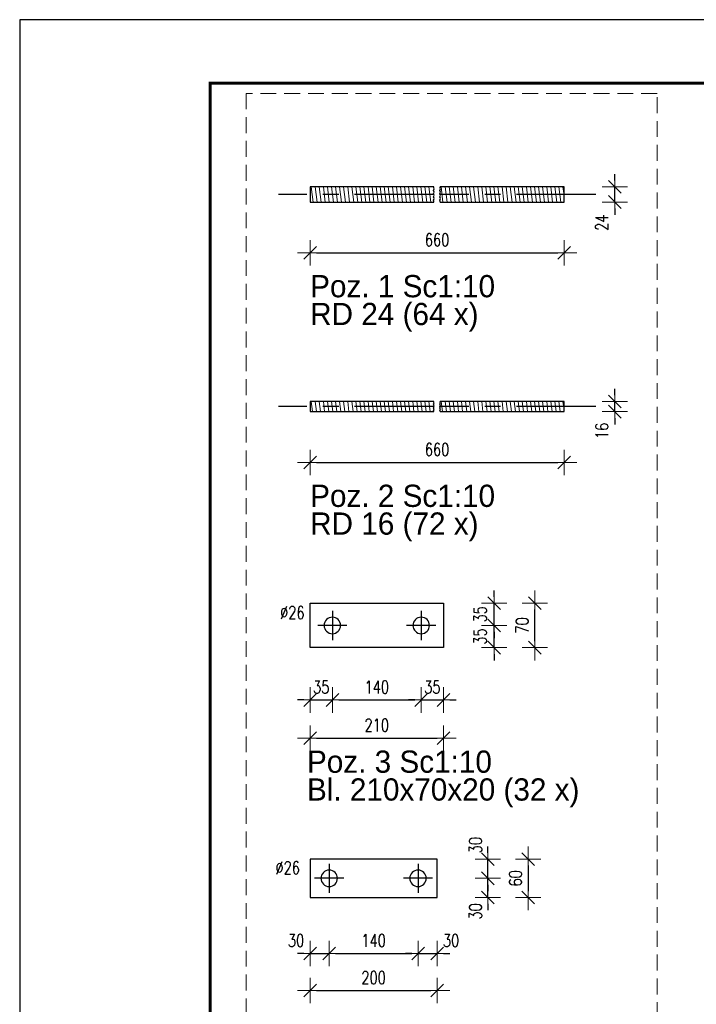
# Model space of a CAD drawing. Header units: millimetres. Extents: x 2268 to 2689, y 16092 to 16416.
# Tile 2 of 13: x 2268 to 2375, y 16234 to 16389. Entities that reach past the tile are written whole.
import ezdxf

# ---------------------------------------------------------------- set-up
doc = ezdxf.new("R2010")
doc.units = ezdxf.units.MM
doc.header["$LTSCALE"] = 10
doc.linetypes.add('HIDDEN', pattern=[0.375, 0.25, -0.125])
doc.linetypes.add('MITTE', pattern=[2, 1.25, -0.25, 0.25, -0.25])
doc.layers.get('Defpoints').update_dxf_attribs({"color": 1})
doc.layers.add('_FORMATKA', color=8, linetype='Continuous', plot=False)
for name, color, linetype, lineweight in [('_RAMKA', 7, 'Continuous', 35), ('PS_DIM', 4, 'Continuous', 13), ('PS_Hatch', 3, 'Continuous', 9), ('PS_Hidden', 2, 'HIDDEN', 9), ('PS_SOLID', 7, 'Continuous', 30)]:
    doc.layers.add(name, color=color, linetype=linetype, lineweight=lineweight)
for name, color, linetype in [('PS_MID', 5, 'MITTE'), ('PS_PLATE', 1, 'Continuous'), ('PS_SHAPE', 3, 'Continuous')]:
    doc.layers.add(name, color=color, linetype=linetype)
doc.styles.add('simplex', font='simplex.shx', dxfattribs={"width": 0.75})
doc.dimstyles.new('1-10_DS1-LS10', dxfattribs={"dimtxt": 2, "dimasz": 1, "dimexe": 2, "dimexo": 5, "dimgap": 1, "dimtad": 1, "dimdec": 0, "dimlfac": 10, "dimtxsty": 'simplex', "dimblk": 'dimznak', "dimcen": 2, "dimse1": 1, "dimse2": 1, "dimclrt": 3, "dimadec": 1, "dimazin": 0, "dimtfac": 1, "dimtdec": 0, "dimtix": 1, "dimtmove": 2, "dimatfit": 3, "dimldrblk": 'dim-grot', "dimfxl": 1, "dimarcsym": 0})
doc.dimstyles.new('1_10_PRZ', dxfattribs={"dimtxt": 2, "dimasz": 1, "dimexe": 2, "dimexo": 5, "dimgap": 1, "dimtad": 1, "dimdec": 0, "dimlfac": 10, "dimtxsty": 'simplex', "dimblk": 'dimznak', "dimcen": 2, "dimse1": 1, "dimse2": 1, "dimclrt": 3, "dimadec": 1, "dimazin": 0, "dimtfac": 1, "dimtdec": 0, "dimtix": 1, "dimtmove": 2, "dimatfit": 3, "dimldrblk": 'dim-grot', "dimfxl": 1, "dimarcsym": 0})
doc.dimstyles.new('1_10_PRZ_DS1-LS10', dxfattribs={"dimtxt": 2, "dimasz": 1, "dimexe": 2, "dimexo": 5, "dimgap": 1, "dimtad": 1, "dimdec": 0, "dimlfac": 10, "dimtxsty": 'simplex', "dimblk": 'dimznak', "dimcen": 2, "dimse1": 1, "dimse2": 1, "dimclrt": 3, "dimadec": 1, "dimazin": 0, "dimtfac": 1, "dimtdec": 0, "dimtix": 1, "dimtmove": 2, "dimatfit": 3, "dimldrblk": 'dim-grot', "dimfxl": 1, "dimarcsym": 0})

# ---------------------------------------------------------------- blocks, each defined once
blk = doc.blocks.new('dimznak')
at = {"color": 0}
for points in [[(0, 2), (0, -2)], [(-2, 0), (2, 0)]]:
    blk.add_lwpolyline(points, dxfattribs=at)
at = {"color": 2}
blk.add_lwpolyline([(1, 1), (-1, -1)], dxfattribs=at)
blk = doc.blocks.new('*D6')
at = {"layer": 'Defpoints', "color": 0, "transparency": 16777216}
for p in [(2314.07, 16360.22), (2354.07, 16360.22), (2354.07, 16352.22)]:
    blk.add_point(p, dxfattribs=at)
at = {"layer": 'PS_DIM', "color": 0, "lineweight": -2, "transparency": 16777216}
blk.add_line((2315.07, 16352.22), (2353.07, 16352.22), dxfattribs=at)
at = {"layer": 'PS_DIM', "color": 0, "lineweight": -2, "transparency": 16777216, "rotation": 180}
blk.add_blockref('dimznak', (2314.07, 16352.22), dxfattribs=at)
at = {"layer": 'PS_DIM', "color": 0, "lineweight": -2, "transparency": 16777216}
blk.add_blockref('dimznak', (2354.07, 16352.22), dxfattribs=at)
at = {"layer": 'PS_DIM', "color": 3, "transparency": 16777216, "insert": (2334.07, 16354.26), "char_height": 2, "attachment_point": 5, "style": 'simplex'}
blk.add_mtext('660', dxfattribs=at)
blk = doc.blocks.new('dim-grot')
blk.add_hatch(color=256).paths.add_polyline_path([(0, 0), (-2, 0.5), (-2, -0.5)])
blk.add_lwpolyline([(0, 0), (-2, 0.5), (-2, -0.5), (0, 0)])
blk = doc.blocks.new('*D7')
at = {"layer": 'Defpoints', "color": 0, "transparency": 16777216}
for p in [(2354.07, 16362.61), (2362.07, 16362.61), (2354.07, 16360.22)]:
    blk.add_point(p, dxfattribs=at)
at = {"layer": 'PS_DIM', "color": 0, "lineweight": -2, "transparency": 16777216}
for p, q in [((2362.07, 16363.61), (2362.07, 16364.61)), ((2362.07, 16360.22), (2362.07, 16362.61)), ((2362.07, 16359.22), (2362.07, 16358.22))]:
    blk.add_line(p, q, dxfattribs=at)
for p, rotation in [((2362.07, 16362.61), 270), ((2362.07, 16360.22), 90)]:
    blk.add_blockref('dimznak', p, dxfattribs=dict(at, rotation=rotation))
at = {"layer": 'PS_DIM', "color": 3, "transparency": 16777216, "insert": (2360.03, 16356.97), "char_height": 2, "attachment_point": 5, "rotation": 90, "style": 'simplex'}
blk.add_mtext('24', dxfattribs=at)
blk = doc.blocks.new('*D8')
at = {"layer": 'Defpoints', "color": 0, "transparency": 16777216}
for p in [(2314.07, 16327.21), (2354.07, 16327.21), (2354.07, 16319.21)]:
    blk.add_point(p, dxfattribs=at)
at = {"layer": 'PS_DIM', "color": 0, "lineweight": -2, "transparency": 16777216}
blk.add_line((2315.07, 16319.21), (2353.07, 16319.21), dxfattribs=at)
at = {"layer": 'PS_DIM', "color": 0, "lineweight": -2, "transparency": 16777216, "rotation": 180}
blk.add_blockref('dimznak', (2314.07, 16319.21), dxfattribs=at)
at = {"layer": 'PS_DIM', "color": 0, "lineweight": -2, "transparency": 16777216}
blk.add_blockref('dimznak', (2354.07, 16319.21), dxfattribs=at)
at = {"layer": 'PS_DIM', "color": 3, "transparency": 16777216, "insert": (2334.07, 16321.25), "char_height": 2, "attachment_point": 5, "style": 'simplex'}
blk.add_mtext('660', dxfattribs=at)
blk = doc.blocks.new('*D9')
at = {"layer": 'Defpoints', "color": 0, "transparency": 16777216}
for p in [(2354.07, 16328.81), (2362.07, 16328.81), (2354.07, 16327.21)]:
    blk.add_point(p, dxfattribs=at)
at = {"layer": 'PS_DIM', "color": 0, "lineweight": -2, "transparency": 16777216}
for p, q in [((2362.07, 16329.81), (2362.07, 16330.81)), ((2362.07, 16327.21), (2362.07, 16328.81)), ((2362.07, 16326.21), (2362.07, 16325.21))]:
    blk.add_line(p, q, dxfattribs=at)
for p, rotation in [((2362.07, 16328.81), 270), ((2362.07, 16327.21), 90)]:
    blk.add_blockref('dimznak', p, dxfattribs=dict(at, rotation=rotation))
at = {"layer": 'PS_DIM', "color": 3, "transparency": 16777216, "insert": (2360.03, 16324.18), "char_height": 2, "attachment_point": 5, "rotation": 90, "style": 'simplex'}
blk.add_mtext('16', dxfattribs=at)
blk = doc.blocks.new('*D10')
at = {"layer": 'Defpoints', "color": 0, "transparency": 16777216}
for p in [(2314.07, 16290.05), (2335.07, 16290.05), (2335.07, 16275.81)]:
    blk.add_point(p, dxfattribs=at)
at = {"layer": 'PS_DIM', "color": 0, "lineweight": -2, "transparency": 16777216}
blk.add_line((2315.07, 16275.81), (2334.07, 16275.81), dxfattribs=at)
at = {"layer": 'PS_DIM', "color": 0, "lineweight": -2, "transparency": 16777216, "rotation": 180}
blk.add_blockref('dimznak', (2314.07, 16275.81), dxfattribs=at)
at = {"layer": 'PS_DIM', "color": 0, "lineweight": -2, "transparency": 16777216}
blk.add_blockref('dimznak', (2335.07, 16275.81), dxfattribs=at)
at = {"layer": 'PS_DIM', "color": 3, "transparency": 16777216, "insert": (2324.57, 16277.85), "char_height": 2, "attachment_point": 5, "style": 'simplex'}
blk.add_mtext('210', dxfattribs=at)
blk = doc.blocks.new('*D11')
at = {"layer": 'Defpoints', "color": 0, "transparency": 16777216}
for p in [(2314.07, 16297.05), (2317.57, 16293.55), (2317.57, 16281.81)]:
    blk.add_point(p, dxfattribs=at)
at = {"layer": 'PS_DIM', "color": 0, "lineweight": -2, "transparency": 16777216}
for p, q in [((2313.07, 16281.81), (2312.07, 16281.81)), ((2314.07, 16281.81), (2317.57, 16281.81)), ((2318.57, 16281.81), (2319.57, 16281.81))]:
    blk.add_line(p, q, dxfattribs=at)
blk.add_blockref('dimznak', (2314.07, 16281.81), dxfattribs=at)
at = {"layer": 'PS_DIM', "color": 0, "lineweight": -2, "transparency": 16777216, "rotation": 180}
blk.add_blockref('dimznak', (2317.57, 16281.81), dxfattribs=at)
at = {"layer": 'PS_DIM', "color": 3, "transparency": 16777216, "insert": (2315.82, 16283.85), "char_height": 2, "attachment_point": 5, "style": 'simplex'}
blk.add_mtext('35', dxfattribs=at)
blk = doc.blocks.new('*D12')
at = {"layer": 'Defpoints', "color": 0, "transparency": 16777216}
for p in [(2317.57, 16293.55), (2331.57, 16293.55), (2331.57, 16281.81)]:
    blk.add_point(p, dxfattribs=at)
at = {"layer": 'PS_DIM', "color": 0, "lineweight": -2, "transparency": 16777216}
blk.add_line((2318.57, 16281.81), (2330.57, 16281.81), dxfattribs=at)
at = {"layer": 'PS_DIM', "color": 0, "lineweight": -2, "transparency": 16777216, "rotation": 180}
blk.add_blockref('dimznak', (2317.57, 16281.81), dxfattribs=at)
at = {"layer": 'PS_DIM', "color": 0, "lineweight": -2, "transparency": 16777216}
blk.add_blockref('dimznak', (2331.57, 16281.81), dxfattribs=at)
at = {"layer": 'PS_DIM', "color": 3, "transparency": 16777216, "insert": (2324.57, 16283.85), "char_height": 2, "attachment_point": 5, "style": 'simplex'}
blk.add_mtext('140', dxfattribs=at)
blk = doc.blocks.new('*D13')
at = {"layer": 'Defpoints', "color": 0, "transparency": 16777216}
for p in [(2335.07, 16297.05), (2331.57, 16293.55), (2335.07, 16281.81)]:
    blk.add_point(p, dxfattribs=at)
at = {"layer": 'PS_DIM', "color": 0, "lineweight": -2, "transparency": 16777216}
for p, q in [((2330.57, 16281.81), (2329.57, 16281.81)), ((2331.57, 16281.81), (2335.07, 16281.81)), ((2336.07, 16281.81), (2337.07, 16281.81))]:
    blk.add_line(p, q, dxfattribs=at)
blk.add_blockref('dimznak', (2331.57, 16281.81), dxfattribs=at)
at = {"layer": 'PS_DIM', "color": 0, "lineweight": -2, "transparency": 16777216, "rotation": 180}
blk.add_blockref('dimznak', (2335.07, 16281.81), dxfattribs=at)
at = {"layer": 'PS_DIM', "color": 3, "transparency": 16777216, "insert": (2333.32, 16283.85), "char_height": 2, "attachment_point": 5, "style": 'simplex'}
blk.add_mtext('35', dxfattribs=at)
blk = doc.blocks.new('*D14')
at = {"layer": 'Defpoints', "color": 0, "transparency": 16777216}
for p in [(2331.57, 16293.55), (2343.07, 16293.55), (2335.07, 16290.05)]:
    blk.add_point(p, dxfattribs=at)
at = {"layer": 'PS_DIM', "color": 0, "lineweight": -2, "transparency": 16777216}
for p, q in [((2343.07, 16294.55), (2343.07, 16295.55)), ((2343.07, 16290.05), (2343.07, 16293.55)), ((2343.07, 16289.05), (2343.07, 16288.05))]:
    blk.add_line(p, q, dxfattribs=at)
for p, rotation in [((2343.07, 16293.55), 270), ((2343.07, 16290.05), 90)]:
    blk.add_blockref('dimznak', p, dxfattribs=dict(at, rotation=rotation))
at = {"layer": 'PS_DIM', "color": 3, "transparency": 16777216, "insert": (2340.86, 16291.8), "char_height": 2, "attachment_point": 5, "rotation": 90, "style": 'simplex'}
blk.add_mtext('35', dxfattribs=at)
blk = doc.blocks.new('*D15')
at = {"layer": 'Defpoints', "color": 0, "transparency": 16777216}
for p in [(2335.07, 16297.05), (2343.07, 16297.05), (2331.57, 16293.55)]:
    blk.add_point(p, dxfattribs=at)
at = {"layer": 'PS_DIM', "color": 0, "lineweight": -2, "transparency": 16777216}
for p, q in [((2343.07, 16298.05), (2343.07, 16299.05)), ((2343.07, 16293.55), (2343.07, 16297.05)), ((2343.07, 16292.55), (2343.07, 16291.55))]:
    blk.add_line(p, q, dxfattribs=at)
for p, rotation in [((2343.07, 16297.05), 270), ((2343.07, 16293.55), 90)]:
    blk.add_blockref('dimznak', p, dxfattribs=dict(at, rotation=rotation))
at = {"layer": 'PS_DIM', "color": 3, "transparency": 16777216, "insert": (2340.86, 16295.3), "char_height": 2, "attachment_point": 5, "rotation": 90, "style": 'simplex'}
blk.add_mtext('35', dxfattribs=at)
blk = doc.blocks.new('*D16')
at = {"layer": 'Defpoints', "color": 0, "transparency": 16777216}
for p in [(2314.07, 16250.73), (2334.07, 16250.73), (2334.07, 16236.05)]:
    blk.add_point(p, dxfattribs=at)
at = {"layer": 'PS_DIM', "color": 0, "lineweight": -2, "transparency": 16777216}
blk.add_line((2315.07, 16236.05), (2333.07, 16236.05), dxfattribs=at)
at = {"layer": 'PS_DIM', "color": 0, "lineweight": -2, "transparency": 16777216, "rotation": 180}
blk.add_blockref('dimznak', (2314.07, 16236.05), dxfattribs=at)
at = {"layer": 'PS_DIM', "color": 0, "lineweight": -2, "transparency": 16777216}
blk.add_blockref('dimznak', (2334.07, 16236.05), dxfattribs=at)
at = {"layer": 'PS_DIM', "color": 3, "transparency": 16777216, "insert": (2324.07, 16238.09), "char_height": 2, "attachment_point": 5, "style": 'simplex'}
blk.add_mtext('200', dxfattribs=at)
blk = doc.blocks.new('*D17')
at = {"layer": 'Defpoints', "color": 0, "transparency": 16777216}
for p in [(2314.07, 16256.73), (2317.07, 16253.73), (2317.07, 16241.89)]:
    blk.add_point(p, dxfattribs=at)
at = {"layer": 'PS_DIM', "color": 0, "lineweight": -2, "transparency": 16777216}
for p, q in [((2313.07, 16241.89), (2312.07, 16241.89)), ((2314.07, 16241.89), (2317.07, 16241.89)), ((2318.07, 16241.89), (2319.07, 16241.89))]:
    blk.add_line(p, q, dxfattribs=at)
blk.add_blockref('dimznak', (2314.07, 16241.89), dxfattribs=at)
at = {"layer": 'PS_DIM', "color": 0, "lineweight": -2, "transparency": 16777216, "rotation": 180}
blk.add_blockref('dimznak', (2317.07, 16241.89), dxfattribs=at)
at = {"layer": 'PS_DIM', "color": 3, "transparency": 16777216, "insert": (2311.85, 16243.93), "char_height": 2, "attachment_point": 5, "style": 'simplex'}
blk.add_mtext('30', dxfattribs=at)
blk = doc.blocks.new('*D18')
at = {"layer": 'Defpoints', "color": 0, "transparency": 16777216}
for p in [(2317.07, 16253.73), (2331.07, 16253.73), (2331.07, 16241.89)]:
    blk.add_point(p, dxfattribs=at)
at = {"layer": 'PS_DIM', "color": 0, "lineweight": -2, "transparency": 16777216}
blk.add_line((2318.07, 16241.89), (2330.07, 16241.89), dxfattribs=at)
at = {"layer": 'PS_DIM', "color": 0, "lineweight": -2, "transparency": 16777216, "rotation": 180}
blk.add_blockref('dimznak', (2317.07, 16241.89), dxfattribs=at)
at = {"layer": 'PS_DIM', "color": 0, "lineweight": -2, "transparency": 16777216}
blk.add_blockref('dimznak', (2331.07, 16241.89), dxfattribs=at)
at = {"layer": 'PS_DIM', "color": 3, "transparency": 16777216, "insert": (2324.07, 16243.93), "char_height": 2, "attachment_point": 5, "style": 'simplex'}
blk.add_mtext('140', dxfattribs=at)
blk = doc.blocks.new('*D19')
at = {"layer": 'Defpoints', "color": 0, "transparency": 16777216}
for p in [(2334.07, 16256.73), (2331.07, 16253.73), (2334.07, 16241.89)]:
    blk.add_point(p, dxfattribs=at)
at = {"layer": 'PS_DIM', "color": 0, "lineweight": -2, "transparency": 16777216}
for p, q in [((2330.07, 16241.89), (2329.07, 16241.89)), ((2331.07, 16241.89), (2334.07, 16241.89)), ((2335.07, 16241.89), (2336.07, 16241.89))]:
    blk.add_line(p, q, dxfattribs=at)
blk.add_blockref('dimznak', (2331.07, 16241.89), dxfattribs=at)
at = {"layer": 'PS_DIM', "color": 0, "lineweight": -2, "transparency": 16777216, "rotation": 180}
blk.add_blockref('dimznak', (2334.07, 16241.89), dxfattribs=at)
at = {"layer": 'PS_DIM', "color": 3, "transparency": 16777216, "insert": (2336.28, 16243.93), "char_height": 2, "attachment_point": 5, "style": 'simplex'}
blk.add_mtext('30', dxfattribs=at)
blk = doc.blocks.new('*D20')
at = {"layer": 'Defpoints', "color": 0, "transparency": 16777216}
for p in [(2331.07, 16253.73), (2342.07, 16253.73), (2334.07, 16250.73)]:
    blk.add_point(p, dxfattribs=at)
at = {"layer": 'PS_DIM', "color": 0, "lineweight": -2, "transparency": 16777216}
for p, q in [((2342.07, 16254.73), (2342.07, 16255.73)), ((2342.07, 16250.73), (2342.07, 16253.73)), ((2342.07, 16249.73), (2342.07, 16248.73))]:
    blk.add_line(p, q, dxfattribs=at)
for p, rotation in [((2342.07, 16253.73), 270), ((2342.07, 16250.73), 90)]:
    blk.add_blockref('dimznak', p, dxfattribs=dict(at, rotation=rotation))
at = {"layer": 'PS_DIM', "color": 3, "transparency": 16777216, "insert": (2340.12, 16248.52), "char_height": 2, "attachment_point": 5, "rotation": 90, "style": 'simplex'}
blk.add_mtext('30', dxfattribs=at)
blk = doc.blocks.new('*D21')
at = {"layer": 'Defpoints', "color": 0, "transparency": 16777216}
for p in [(2334.07, 16256.73), (2342.07, 16256.73), (2331.07, 16253.73)]:
    blk.add_point(p, dxfattribs=at)
at = {"layer": 'PS_DIM', "color": 0, "lineweight": -2, "transparency": 16777216}
for p, q in [((2342.07, 16257.73), (2342.07, 16258.73)), ((2342.07, 16253.73), (2342.07, 16256.73)), ((2342.07, 16252.73), (2342.07, 16251.73))]:
    blk.add_line(p, q, dxfattribs=at)
for p, rotation in [((2342.07, 16256.73), 270), ((2342.07, 16253.73), 90)]:
    blk.add_blockref('dimznak', p, dxfattribs=dict(at, rotation=rotation))
at = {"layer": 'PS_DIM', "color": 3, "transparency": 16777216, "insert": (2340.12, 16258.95), "char_height": 2, "attachment_point": 5, "rotation": 90, "style": 'simplex'}
blk.add_mtext('30', dxfattribs=at)
blk = doc.blocks.new('*D40')
at = {"layer": 'Defpoints', "color": 0, "transparency": 16777216}
for p in [(2335.07, 16297.05), (2349.47, 16297.05), (2335.07, 16290.05)]:
    blk.add_point(p, dxfattribs=at)
at = {"layer": 'PS_DIM', "color": 0, "lineweight": -2, "transparency": 16777216}
blk.add_line((2349.47, 16291.05), (2349.47, 16296.05), dxfattribs=at)
for p, rotation in [((2349.47, 16297.05), 90), ((2349.47, 16290.05), 270)]:
    blk.add_blockref('dimznak', p, dxfattribs=dict(at, rotation=rotation))
at = {"layer": 'PS_DIM', "color": 3, "transparency": 16777216, "insert": (2347.47, 16293.55), "char_height": 2, "attachment_point": 5, "rotation": 90, "style": 'simplex'}
blk.add_mtext('70', dxfattribs=at)
blk = doc.blocks.new('*D41')
at = {"layer": 'Defpoints', "color": 0, "transparency": 16777216}
for p in [(2334.07, 16256.73), (2334.07, 16250.73), (2348.43, 16250.73)]:
    blk.add_point(p, dxfattribs=at)
at = {"layer": 'PS_DIM', "color": 0, "lineweight": -2, "transparency": 16777216}
blk.add_line((2348.43, 16255.73), (2348.43, 16251.73), dxfattribs=at)
for p, rotation in [((2348.43, 16256.73), 90), ((2348.43, 16250.73), 270)]:
    blk.add_blockref('dimznak', p, dxfattribs=dict(at, rotation=rotation))
at = {"layer": 'PS_DIM', "color": 3, "transparency": 16777216, "insert": (2346.43, 16253.73), "char_height": 2, "attachment_point": 5, "rotation": 90, "style": 'simplex'}
blk.add_mtext('60', dxfattribs=at)
blk = doc.blocks.new('*X43')
at = {"color": 0}
for s, p in [('Poz. 3 Sc1:10', (2314.1, 16263, 0.8)), ('Bl. 210x70x20 (32 x)', (2314.1, 16258.62, 0.8))]:
    blk.add_text(s, height=3.5, dxfattribs=at).set_placement(p)
blk = doc.blocks.new('*X85')
at = {"color": 1}
for p, q in [((2333.57, 16362.44), (2333.57, 16362.61)), ((2334.57, 16362.44), (2334.57, 16362.61)), ((2333.51, 16362.05), (2333.62, 16362.31)), ((2333.62, 16361.79), (2333.51, 16362.05)), ((2333.51, 16361.53), (2333.62, 16361.79)), ((2333.62, 16361.27), (2333.51, 16361.53)), ((2333.51, 16361.01), (2333.62, 16361.27)), ((2333.62, 16360.75), (2333.51, 16361.01)), ((2333.62, 16362.31), (2333.57, 16362.44)), ((2334.51, 16362.05), (2334.62, 16362.31)), ((2334.62, 16361.79), (2334.51, 16362.05)), ((2334.51, 16361.53), (2334.62, 16361.79)), ((2334.62, 16361.27), (2334.51, 16361.53)), ((2334.51, 16361.01), (2334.62, 16361.27)), ((2334.62, 16360.75), (2334.51, 16361.01)), ((2334.62, 16362.31), (2334.57, 16362.44)), ((2333.51, 16360.49), (2333.62, 16360.75)), ((2333.57, 16360.36), (2333.51, 16360.49)), ((2333.57, 16360.21), (2333.57, 16360.36)), ((2334.51, 16360.49), (2334.62, 16360.75)), ((2334.57, 16360.36), (2334.51, 16360.49)), ((2334.57, 16360.21), (2334.57, 16360.36))]:
    blk.add_line(p, q, dxfattribs=at)
at = {"layer": 'PS_MID', "color": 5, "linetype": 'MITTE'}
for p, q in [((2333.57, 16361.41), (2309.07, 16361.41)), ((2359.07, 16361.41), (2334.57, 16361.41))]:
    blk.add_line(p, q, dxfattribs=at)
at = {"layer": 'PS_SOLID', "color": 7, "linetype": 'Continuous'}
for p, q in [((2333.57, 16362.61), (2314.07, 16362.61)), ((2314.07, 16362.61), (2314.07, 16362.58)), ((2314.07, 16362.58), (2314.07, 16362.49)), ((2314.07, 16362.49), (2314.07, 16362.36)), ((2354.07, 16362.61), (2334.57, 16362.61)), ((2354.07, 16362.58), (2354.07, 16362.61)), ((2354.07, 16362.49), (2354.07, 16362.58)), ((2354.07, 16362.36), (2354.07, 16362.49)), ((2314.07, 16362.36), (2314.07, 16362.2)), ((2314.07, 16362.2), (2314.07, 16362)), ((2314.07, 16362), (2314.07, 16361.77)), ((2314.07, 16361.77), (2314.07, 16361.54)), ((2314.07, 16361.54), (2314.07, 16361.29)), ((2314.07, 16361.29), (2314.07, 16361.05)), ((2314.07, 16361.05), (2314.07, 16360.83)), ((2354.07, 16362.2), (2354.07, 16362.36)), ((2354.07, 16362), (2354.07, 16362.2)), ((2354.07, 16361.77), (2354.07, 16362)), ((2354.07, 16361.54), (2354.07, 16361.77)), ((2354.07, 16361.29), (2354.07, 16361.54)), ((2354.07, 16361.05), (2354.07, 16361.29)), ((2354.07, 16360.83), (2354.07, 16361.05)), ((2314.07, 16360.83), (2314.07, 16360.63)), ((2314.07, 16360.63), (2314.07, 16360.46)), ((2314.07, 16360.46), (2314.07, 16360.34)), ((2314.07, 16360.34), (2314.07, 16360.25)), ((2314.07, 16360.25), (2314.07, 16360.22)), ((2314.07, 16360.22), (2333.57, 16360.22)), ((2334.57, 16360.22), (2354.07, 16360.22)), ((2354.07, 16360.63), (2354.07, 16360.83)), ((2354.07, 16360.46), (2354.07, 16360.63)), ((2354.07, 16360.34), (2354.07, 16360.46)), ((2354.07, 16360.25), (2354.07, 16360.34)), ((2354.07, 16360.22), (2354.07, 16360.25))]:
    blk.add_line(p, q, dxfattribs=at)
blk = doc.blocks.new('*X86')
at = {"color": 0}
for s, p in [('Poz. 1 Sc1:10', (2314.07, 16345.22)), ('RD 24 (64 x)', (2314.07, 16340.84))]:
    blk.add_text(s, height=3.5, dxfattribs=at).set_placement(p)
blk = doc.blocks.new('*X87')
at = {"color": 1}
for p, q in [((2333.53, 16328.43), (2333.6, 16328.61)), ((2333.6, 16328.26), (2333.53, 16328.43)), ((2333.57, 16328.69), (2333.57, 16328.81)), ((2333.6, 16328.61), (2333.57, 16328.69)), ((2334.53, 16328.43), (2334.6, 16328.61)), ((2334.6, 16328.26), (2334.53, 16328.43)), ((2334.57, 16328.69), (2334.57, 16328.81)), ((2334.6, 16328.61), (2334.57, 16328.69)), ((2333.53, 16328.08), (2333.6, 16328.26)), ((2333.6, 16327.91), (2333.53, 16328.08)), ((2333.53, 16327.74), (2333.6, 16327.91)), ((2333.6, 16327.56), (2333.53, 16327.74)), ((2333.53, 16327.39), (2333.6, 16327.56)), ((2333.57, 16327.3), (2333.53, 16327.39)), ((2333.57, 16327.21), (2333.57, 16327.3)), ((2334.53, 16328.08), (2334.6, 16328.26)), ((2334.6, 16327.91), (2334.53, 16328.08)), ((2334.53, 16327.74), (2334.6, 16327.91)), ((2334.6, 16327.56), (2334.53, 16327.74)), ((2334.53, 16327.39), (2334.6, 16327.56)), ((2334.57, 16327.3), (2334.53, 16327.39)), ((2334.57, 16327.21), (2334.57, 16327.3))]:
    blk.add_line(p, q, dxfattribs=at)
at = {"layer": 'PS_MID', "color": 5, "linetype": 'MITTE'}
for p, q in [((2333.57, 16328.01), (2309.07, 16328.01)), ((2359.07, 16328.01), (2334.57, 16328.01))]:
    blk.add_line(p, q, dxfattribs=at)
at = {"layer": 'PS_SOLID', "color": 7, "linetype": 'Continuous'}
for p, q in [((2333.57, 16328.81), (2314.07, 16328.81)), ((2314.07, 16328.81), (2314.07, 16328.79)), ((2314.07, 16328.79), (2314.07, 16328.73)), ((2314.07, 16328.73), (2314.07, 16328.64)), ((2314.07, 16328.64), (2314.07, 16328.53)), ((2314.07, 16328.53), (2314.07, 16328.4)), ((2314.07, 16328.4), (2314.07, 16328.25)), ((2354.07, 16328.81), (2334.57, 16328.81)), ((2354.07, 16328.79), (2354.07, 16328.81)), ((2354.07, 16328.73), (2354.07, 16328.79)), ((2354.07, 16328.64), (2354.07, 16328.73)), ((2354.07, 16328.53), (2354.07, 16328.64)), ((2354.07, 16328.4), (2354.07, 16328.53)), ((2354.07, 16328.25), (2354.07, 16328.4)), ((2314.07, 16328.25), (2314.07, 16328.09)), ((2314.07, 16328.09), (2314.07, 16327.93)), ((2314.07, 16327.93), (2314.07, 16327.77)), ((2314.07, 16327.77), (2314.07, 16327.62)), ((2314.07, 16327.62), (2314.07, 16327.49)), ((2314.07, 16327.49), (2314.07, 16327.38)), ((2314.07, 16327.38), (2314.07, 16327.29)), ((2314.07, 16327.29), (2314.07, 16327.24)), ((2314.07, 16327.24), (2314.07, 16327.21)), ((2314.07, 16327.21), (2333.57, 16327.21)), ((2334.57, 16327.21), (2354.07, 16327.21)), ((2354.07, 16328.09), (2354.07, 16328.25)), ((2354.07, 16327.93), (2354.07, 16328.09)), ((2354.07, 16327.77), (2354.07, 16327.93)), ((2354.07, 16327.62), (2354.07, 16327.77)), ((2354.07, 16327.49), (2354.07, 16327.62)), ((2354.07, 16327.38), (2354.07, 16327.49)), ((2354.07, 16327.29), (2354.07, 16327.38)), ((2354.07, 16327.24), (2354.07, 16327.29)), ((2354.07, 16327.21), (2354.07, 16327.24))]:
    blk.add_line(p, q, dxfattribs=at)
blk = doc.blocks.new('*X88')
at = {"color": 0}
for s, p in [('Poz. 2 Sc1:10', (2314.07, 16312.21, 0.8)), ('RD 16 (72 x)', (2314.07, 16307.84, 0.8))]:
    blk.add_text(s, height=3.5, dxfattribs=at).set_placement(p)
blk = doc.blocks.new('*X89')
at = {"layer": 'PS_MID', "color": 5, "linetype": 'MITTE'}
for p, q in [((2317.57, 16295.85), (2317.57, 16291.25)), ((2331.57, 16295.85), (2331.57, 16291.25)), ((2319.87, 16293.55), (2315.27, 16293.55)), ((2333.87, 16293.55), (2329.27, 16293.55))]:
    blk.add_line(p, q, dxfattribs=at)
at = {"layer": 'PS_SOLID', "color": 7, "linetype": 'Continuous'}
for p, q in [((2314.07, 16290.05), (2314.07, 16297.05)), ((2314.07, 16297.05), (2335.07, 16297.05)), ((2335.07, 16297.05), (2335.07, 16290.05)), ((2335.07, 16290.05), (2314.07, 16290.05))]:
    blk.add_line(p, q, dxfattribs=at)
at = {"layer": 'PS_SOLID', "color": 7, "extrusion": (0, 0, -1)}
for centre in [(-2317.57, 16293.55), (-2331.57, 16293.55)]:
    blk.add_circle(centre, 1.3, dxfattribs=at)
blk = doc.blocks.new('*X90')
at = {"layer": 'PS_MID', "color": 5, "linetype": 'MITTE'}
for p, q in [((2317.07, 16256.03), (2317.07, 16251.43)), ((2331.07, 16256.03), (2331.07, 16251.43)), ((2319.37, 16253.73), (2314.77, 16253.73)), ((2333.37, 16253.73), (2328.77, 16253.73))]:
    blk.add_line(p, q, dxfattribs=at)
at = {"layer": 'PS_SOLID', "color": 7, "linetype": 'Continuous'}
for p, q in [((2314.07, 16256.73), (2314.07, 16250.73)), ((2334.07, 16256.73), (2314.07, 16256.73)), ((2334.07, 16250.73), (2334.07, 16256.73)), ((2314.07, 16250.73), (2334.07, 16250.73))]:
    blk.add_line(p, q, dxfattribs=at)
at = {"layer": 'PS_SOLID', "color": 7, "extrusion": (0, 0, -1)}
for centre in [(-2317.07, 16253.73), (-2331.07, 16253.73)]:
    blk.add_circle(centre, 1.3, dxfattribs=at)

msp = doc.modelspace()

# ---------------------------------------------------------------- linework, layer by layer
at = {"layer": '_FORMATKA', "lineweight": -3}
msp.add_lwpolyline([(2268.31, 16091.93), (2688.31, 16091.93), (2688.31, 16388.93), (2268.31, 16388.93)], close=True, dxfattribs=at)
at = {"layer": '_RAMKA', "lineweight": -3, "const_width": 0.5}
msp.add_lwpolyline([(2298.31, 16101.93), (2678.31, 16101.93), (2678.31, 16378.93), (2298.31, 16378.93)], close=True, dxfattribs=at)
at = {"layer": 'PS_Hatch', "color": 3}
for p, q in [((2314.53, 16360.22), (2314.24, 16362.61)), ((2315.17, 16360.22), (2314.87, 16362.61)), ((2315.81, 16360.22), (2315.51, 16362.61)), ((2316.45, 16360.22), (2316.15, 16362.61)), ((2317.09, 16360.22), (2316.79, 16362.61)), ((2317.73, 16360.22), (2317.43, 16362.61)), ((2318.37, 16360.22), (2318.07, 16362.61)), ((2319.01, 16360.22), (2318.71, 16362.61)), ((2319.65, 16360.22), (2319.35, 16362.61)), ((2320.29, 16360.22), (2319.99, 16362.61)), ((2320.93, 16360.22), (2320.63, 16362.61)), ((2321.57, 16360.22), (2321.27, 16362.61)), ((2322.21, 16360.22), (2321.91, 16362.61)), ((2322.85, 16360.22), (2322.55, 16362.61)), ((2323.49, 16360.22), (2323.19, 16362.61)), ((2324.13, 16360.22), (2323.83, 16362.61)), ((2324.77, 16360.22), (2324.47, 16362.61)), ((2325.41, 16360.22), (2325.11, 16362.61)), ((2326.05, 16360.22), (2325.75, 16362.61)), ((2326.69, 16360.22), (2326.39, 16362.61)), ((2327.32, 16360.22), (2327.03, 16362.61)), ((2327.96, 16360.22), (2327.67, 16362.61)), ((2328.6, 16360.22), (2328.31, 16362.61)), ((2329.24, 16360.22), (2328.95, 16362.61)), ((2329.88, 16360.22), (2329.59, 16362.61)), ((2330.52, 16360.22), (2330.23, 16362.61)), ((2331.16, 16360.22), (2330.87, 16362.61)), ((2331.8, 16360.22), (2331.51, 16362.61)), ((2332.44, 16360.22), (2332.15, 16362.61)), ((2333.08, 16360.22), (2332.79, 16362.61)), ((2335, 16360.22), (2334.71, 16362.61)), ((2335.64, 16360.22), (2335.35, 16362.61)), ((2336.28, 16360.22), (2335.99, 16362.61)), ((2336.92, 16360.22), (2336.63, 16362.61)), ((2337.56, 16360.22), (2337.27, 16362.61)), ((2338.2, 16360.22), (2337.91, 16362.61)), ((2338.84, 16360.22), (2338.55, 16362.61)), ((2339.48, 16360.22), (2339.19, 16362.61)), ((2340.12, 16360.22), (2339.83, 16362.61)), ((2340.76, 16360.22), (2340.47, 16362.61)), ((2341.4, 16360.22), (2341.11, 16362.61)), ((2342.04, 16360.22), (2341.75, 16362.61)), ((2342.68, 16360.22), (2342.38, 16362.61)), ((2343.32, 16360.22), (2343.02, 16362.61)), ((2343.96, 16360.22), (2343.66, 16362.61)), ((2344.6, 16360.22), (2344.3, 16362.61)), ((2345.24, 16360.22), (2344.94, 16362.61)), ((2345.88, 16360.22), (2345.58, 16362.61)), ((2346.52, 16360.22), (2346.22, 16362.61)), ((2347.16, 16360.22), (2346.86, 16362.61)), ((2347.8, 16360.22), (2347.5, 16362.61)), ((2348.44, 16360.22), (2348.14, 16362.61)), ((2349.08, 16360.22), (2348.78, 16362.61)), ((2349.72, 16360.22), (2349.42, 16362.61)), ((2350.36, 16360.22), (2350.06, 16362.61)), ((2351, 16360.22), (2350.7, 16362.61)), ((2351.64, 16360.22), (2351.34, 16362.61)), ((2352.28, 16360.22), (2351.98, 16362.61)), ((2352.92, 16360.22), (2352.62, 16362.61)), ((2353.56, 16360.22), (2353.26, 16362.61)), ((2354.07, 16361.26), (2353.9, 16362.61)), ((2314.43, 16327.21, 1.2), (2314.24, 16328.81, 1.2)), ((2315.07, 16327.21, 1.2), (2314.87, 16328.81, 1.2)), ((2315.71, 16327.21, 1.2), (2315.51, 16328.81, 1.2)), ((2316.35, 16327.21, 1.2), (2316.15, 16328.81, 1.2)), ((2316.99, 16327.21, 1.2), (2316.79, 16328.81, 1.2)), ((2317.63, 16327.21, 1.2), (2317.43, 16328.81, 1.2)), ((2318.27, 16327.21, 1.2), (2318.07, 16328.81, 1.2)), ((2318.91, 16327.21, 1.2), (2318.71, 16328.81, 1.2)), ((2319.55, 16327.21, 1.2), (2319.35, 16328.81, 1.2)), ((2320.19, 16327.21, 1.2), (2319.99, 16328.81, 1.2)), ((2320.83, 16327.21, 1.2), (2320.63, 16328.81, 1.2)), ((2321.47, 16327.21, 1.2), (2321.27, 16328.81, 1.2)), ((2322.11, 16327.21, 1.2), (2321.91, 16328.81, 1.2)), ((2322.75, 16327.21, 1.2), (2322.55, 16328.81, 1.2)), ((2323.39, 16327.21, 1.2), (2323.19, 16328.81, 1.2)), ((2324.03, 16327.21, 1.2), (2323.83, 16328.81, 1.2)), ((2324.67, 16327.21, 1.2), (2324.47, 16328.81, 1.2)), ((2325.31, 16327.21, 1.2), (2325.11, 16328.81, 1.2)), ((2325.95, 16327.21, 1.2), (2325.75, 16328.81, 1.2)), ((2326.59, 16327.21, 1.2), (2326.39, 16328.81, 1.2)), ((2327.23, 16327.21, 1.2), (2327.03, 16328.81, 1.2)), ((2327.87, 16327.21, 1.2), (2327.67, 16328.81, 1.2)), ((2328.51, 16327.21, 1.2), (2328.31, 16328.81, 1.2)), ((2329.15, 16327.21, 1.2), (2328.95, 16328.81, 1.2)), ((2329.79, 16327.21, 1.2), (2329.59, 16328.81, 1.2)), ((2330.43, 16327.21, 1.2), (2330.23, 16328.81, 1.2)), ((2331.07, 16327.21, 1.2), (2330.87, 16328.81, 1.2)), ((2331.71, 16327.21, 1.2), (2331.51, 16328.81, 1.2)), ((2332.34, 16327.21, 1.2), (2332.15, 16328.81, 1.2)), ((2332.98, 16327.21, 1.2), (2332.79, 16328.81, 1.2)), ((2334.9, 16327.21, 1.2), (2334.71, 16328.81, 1.2)), ((2335.54, 16327.21, 1.2), (2335.35, 16328.81, 1.2)), ((2336.18, 16327.21, 1.2), (2335.99, 16328.81, 1.2)), ((2336.82, 16327.21, 1.2), (2336.63, 16328.81, 1.2)), ((2337.46, 16327.21, 1.2), (2337.27, 16328.81, 1.2)), ((2338.1, 16327.21, 1.2), (2337.91, 16328.81, 1.2)), ((2338.74, 16327.21, 1.2), (2338.55, 16328.81, 1.2)), ((2339.38, 16327.21, 1.2), (2339.19, 16328.81, 1.2)), ((2340.02, 16327.21, 1.2), (2339.83, 16328.81, 1.2)), ((2340.66, 16327.21, 1.2), (2340.47, 16328.81, 1.2)), ((2341.3, 16327.21, 1.2), (2341.11, 16328.81, 1.2)), ((2341.94, 16327.21, 1.2), (2341.75, 16328.81, 1.2)), ((2342.58, 16327.21, 1.2), (2342.38, 16328.81, 1.2)), ((2343.22, 16327.21, 1.2), (2343.02, 16328.81, 1.2)), ((2343.86, 16327.21, 1.2), (2343.66, 16328.81, 1.2)), ((2344.5, 16327.21, 1.2), (2344.3, 16328.81, 1.2)), ((2345.14, 16327.21, 1.2), (2344.94, 16328.81, 1.2)), ((2345.78, 16327.21, 1.2), (2345.58, 16328.81, 1.2)), ((2346.42, 16327.21, 1.2), (2346.22, 16328.81, 1.2)), ((2347.06, 16327.21, 1.2), (2346.86, 16328.81, 1.2)), ((2347.7, 16327.21, 1.2), (2347.5, 16328.81, 1.2)), ((2348.34, 16327.21, 1.2), (2348.14, 16328.81, 1.2)), ((2348.98, 16327.21, 1.2), (2348.78, 16328.81, 1.2)), ((2349.62, 16327.21, 1.2), (2349.42, 16328.81, 1.2)), ((2350.26, 16327.21, 1.2), (2350.06, 16328.81, 1.2)), ((2350.9, 16327.21, 1.2), (2350.7, 16328.81, 1.2)), ((2351.54, 16327.21, 1.2), (2351.34, 16328.81, 1.2)), ((2352.18, 16327.21, 1.2), (2351.98, 16328.81, 1.2)), ((2352.82, 16327.21, 1.2), (2352.62, 16328.81, 1.2)), ((2353.46, 16327.21, 1.2), (2353.26, 16328.81, 1.2)), ((2354.07, 16327.45, 1.2), (2353.9, 16328.81, 1.2))]:
    msp.add_line(p, q, dxfattribs=at)
at = {"layer": 'PS_Hidden'}
msp.add_lwpolyline([(2303.97, 16107.96), (2368.74, 16107.96), (2368.74, 16377.33), (2303.97, 16377.33)], close=True, dxfattribs=at)

# ---------------------------------------------------------------- block references
for name, p in [('*X86', (0, 0)), ('*X88', (0, 0)), ('*X43', (-0.53, 7.35))]:
    msp.add_blockref(name, p)
at = {"layer": 'PS_PLATE'}
for name in ['*X89', '*X90']:
    msp.add_blockref(name, (0, 0), dxfattribs=at)
at = {"layer": 'PS_SHAPE', "color": 2}
for name in ['*X85', '*X87']:
    msp.add_blockref(name, (0, 0), dxfattribs=at)

# ---------------------------------------------------------------- texts
at = {"layer": 'PS_DIM', "char_height": 2, "attachment_point": 7, "style": 'simplex'}
for insert in [(2309.34, 16294.57, 0.8), (2308.61, 16254.39, 0.8)]:
    msp.add_mtext('\\A1;%%c26', dxfattribs=dict(at, insert=insert))

# ---------------------------------------------------------------- dimensions: what is measured, and where the dimension line sits
at = {"layer": 'PS_DIM'}
for base, p1, p2, text, dimstyle, picture, middle in [((2362.07, 16362.61), (2354.07, 16360.22), (2354.07, 16362.61), '24', '1-10_DS1-LS10', '*D7', (2360.03, 16356.97)), ((2362.07, 16328.81, 0.8), (2354.07, 16327.21, 0.8), (2354.07, 16328.81, 0.8), '16', '1-10_DS1-LS10', '*D9', (2360.03, 16324.18, 0.8)), ((2343.07, 16297.05, 0.8), (2331.57, 16293.55, 0.8), (2335.07, 16297.05, 0.8), '35', '1_10_PRZ_DS1-LS10', '*D15', (2340.86, 16295.3, 0.8)), ((2343.07, 16293.55, 0.8), (2335.07, 16290.05, 0.8), (2331.57, 16293.55, 0.8), '35', '1_10_PRZ_DS1-LS10', '*D14', (2340.86, 16291.8, 0.8)), ((2342.07, 16256.73, 0.8), (2331.07, 16253.73, 0.8), (2334.07, 16256.73, 0.8), '30', '1_10_PRZ_DS1-LS10', '*D21', (2340.12, 16258.95, 0.8)), ((2342.07, 16253.73, 0.8), (2334.07, 16250.73, 0.8), (2331.07, 16253.73, 0.8), '30', '1_10_PRZ_DS1-LS10', '*D20', (2340.12, 16248.52, 0.8))]:
    dim = msp.add_linear_dim(base=base, p1=p1, p2=p2, angle=90, text=text, dimstyle=dimstyle, dxfattribs=at)
    dim.commit()
    dim.dimension.update_dxf_attribs({"geometry": picture, "text_midpoint": middle, "dimtype": 128})
for base, p1, p2, text, dimstyle, picture, middle in [((2354.07, 16352.22), (2314.07, 16360.22), (2354.07, 16360.22), '660', '1-10_DS1-LS10', '*D6', (2334.07, 16354.26)), ((2354.07, 16319.21, 0.8), (2314.07, 16327.21, 0.8), (2354.07, 16327.21, 0.8), '660', '1-10_DS1-LS10', '*D8', (2334.07, 16321.25, 0.8)), ((2317.57, 16281.81, 0.8), (2314.07, 16297.05, 0.8), (2317.57, 16293.55, 0.8), '35', '1_10_PRZ_DS1-LS10', '*D11', (2315.82, 16283.85, 0.8)), ((2335.07, 16281.81, 0.8), (2331.57, 16293.55, 0.8), (2335.07, 16297.05, 0.8), '35', '1_10_PRZ_DS1-LS10', '*D13', (2333.32, 16283.85, 0.8)), ((2331.57, 16281.81, 0.8), (2317.57, 16293.55, 0.8), (2331.57, 16293.55, 0.8), '140', '1_10_PRZ_DS1-LS10', '*D12', (2324.57, 16283.85, 0.8)), ((2335.07, 16275.81, 0.8), (2314.07, 16290.05, 0.8), (2335.07, 16290.05, 0.8), '210', '1_10_PRZ_DS1-LS10', '*D10', (2324.57, 16277.85, 0.8)), ((2317.07, 16241.89, 0.8), (2314.07, 16256.73, 0.8), (2317.07, 16253.73, 0.8), '30', '1_10_PRZ_DS1-LS10', '*D17', (2311.85, 16243.93, 0.8)), ((2334.07, 16241.89, 0.8), (2331.07, 16253.73, 0.8), (2334.07, 16256.73, 0.8), '30', '1_10_PRZ_DS1-LS10', '*D19', (2336.28, 16243.93, 0.8)), ((2331.07, 16241.89, 0.8), (2317.07, 16253.73, 0.8), (2331.07, 16253.73, 0.8), '140', '1_10_PRZ_DS1-LS10', '*D18', (2324.07, 16243.93, 0.8)), ((2334.07, 16236.05, 0.8), (2314.07, 16250.73, 0.8), (2334.07, 16250.73, 0.8), '200', '1_10_PRZ_DS1-LS10', '*D16', (2324.07, 16238.09, 0.8))]:
    dim = msp.add_linear_dim(base=base, p1=p1, p2=p2, text=text, dimstyle=dimstyle, dxfattribs=at)
    dim.commit()
    dim.dimension.update_dxf_attribs({"geometry": picture, "text_midpoint": middle, "dimtype": 128})
for base, p1, p2, picture, middle in [((2349.47, 16297.05, 0.8), (2335.07, 16290.05, 0.8), (2335.07, 16297.05, 0.8), '*D40', (2347.47, 16293.55, 0.8)), ((2348.43, 16250.73, 0.8), (2334.07, 16256.73, 0.8), (2334.07, 16250.73, 0.8), '*D41', (2346.43, 16253.73, 0.8))]:
    dim = msp.add_linear_dim(base=base, p1=p1, p2=p2, angle=90, dimstyle='1_10_PRZ', dxfattribs=at)
    dim.commit()
    dim.dimension.update_dxf_attribs({"geometry": picture, "text_midpoint": middle})

doc.saveas('drawing.dxf')
